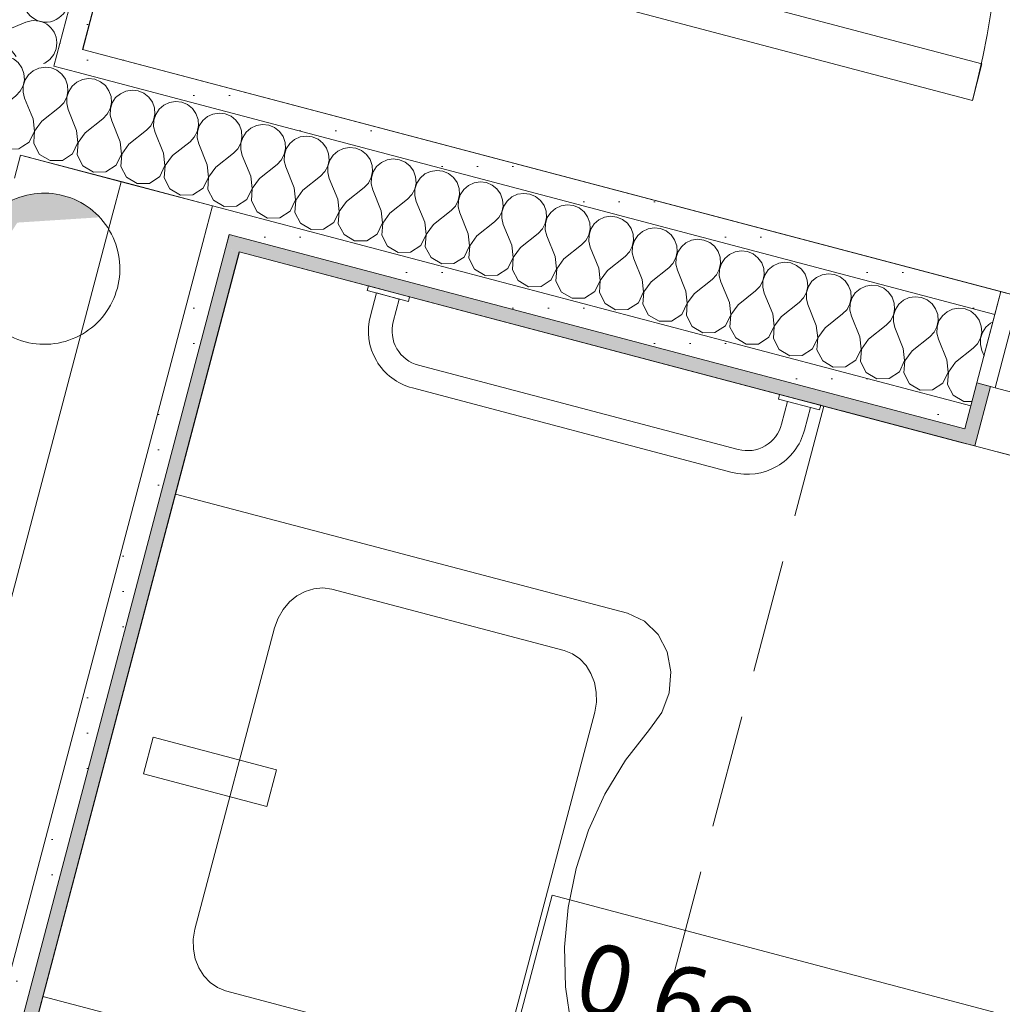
# Model space of a CAD drawing. Header units: millimetres. Extents: x -204291438 to 18864955, y -774833820 to 295284.
# Tile 68 of 87: x 98253 to 99293, y 5113 to 6155. Entities that reach past the tile are written whole.
import ezdxf

# ---------------------------------------------------------------- set-up
doc = ezdxf.new("R2010")
doc.units = ezdxf.units.MM
doc.header["$MEASUREMENT"] = 0
doc.linetypes.add('Krawędzie ukryte', pattern=[170, 120, -50])
for name, color, linetype in [('210-A Strefy', 7, 'Continuous'), ('230-A Ściany wewnętrzne', 7, 'Continuous'), ('320-W Umeblowanie', 7, 'Continuous'), ('460-K Stropy', 7, 'Continuous'), ('Metryczki pomieszczeń Archicada', 7, 'Continuous')]:
    doc.layers.add(name, color=color, linetype=linetype)
doc.styles.add('STYL_AUTOMATYCZNY_1', font='txt')
pattern_1 = [(0, (0, 0), (0, 37.5), [0, -37.5])]

# ---------------------------------------------------------------- blocks, each defined once
blk = doc.blocks.new('Sanitariaty - przedsionek_0.6_87_3', base_point=(101357.6, 6576.2))
at = {"layer": '210-A Strefy', "color": 254, "linetype": 'Continuous', "lineweight": 0, "true_color": 0xdfc8bd, "flags": 128}
blk.add_lwpolyline([(98858.1, 8164), (98319.7, 6123.8), (102032.7, 5144.1), (102571, 7184.2)], close=True, dxfattribs=at)
blk = doc.blocks.new('WC- NPS_0.6e_89_3', base_point=(99031.6, 4950.1))
at = {"layer": '210-A Strefy', "color": 254, "linetype": 'Continuous', "lineweight": 0, "true_color": 0xdfc8bd, "flags": 128}
blk.add_lwpolyline([(98485.5, 5909.4), (97915.3, 3748.4), (100086, 3175.6), (100656.3, 5336.6)], close=True, dxfattribs=at)
at = {"layer": 'Metryczki pomieszczeń Archicada', "color": 7, "linetype": 'Continuous', "lineweight": 0}
for p, q in [((98779.7, 5090), (98816.4, 5228.6)), ((98816.4, 5228.6), (99356.5, 5085.4))]:
    blk.add_line(p, q, dxfattribs=at)
at = {"layer": 'Metryczki pomieszczeń Archicada', "color": 7, "lineweight": 0, "insert": (98855.6, 5181.2), "char_height": 75, "attachment_point": 1, "rotation": 345.1505, "style": 'STYL_AUTOMATYCZNY_1'}
blk.add_mtext('\\A1;{\\pql;\\pt0,250;\\fOpen Sans|b0|i0|c0|p0;\\W1.000000;0.6e\\fOpen Sans|b0|i0|c0|p0;\\W1.000000;\\A1{\\H.66x;\\S^  ;}\\fOpen Sans|b0|i0|c0|p0;\\W1.000000;\\fOpen Sans|b0|i0|c0|p0;\\W1.000000;\\A1{\\H.66x;\\S^  ;}}', dxfattribs=at)
blk = doc.blocks.new('Otwór_155_3')
at = {"layer": '460-K Stropy', "linetype": 'Continuous', "lineweight": 0, "true_color": 0x000000}
blk.add_hatch(color=18, dxfattribs=at).paths.add_polyline_path([(98279.2, 5971.6, 0.340516), (98201.8, 5912.1, 0.064588), (98199.2, 5891.6, 0.076733), (98202.9, 5867.5), (98250.7, 5940.5), (98337.8, 5946.1, 0.142025), (98299.6, 5969, 0.064588)])
at = {"layer": '460-K Stropy', "color": 7, "linetype": 'Continuous', "lineweight": 0, "flags": 128}
blk.add_lwpolyline([(98356.5, 5871.2, 0.414214), (98299.6, 5969, 0.414214), (98201.8, 5912.1, 0.414214), (98258.8, 5814.3, 0.414214)], format="xyb", close=True, dxfattribs=at)
blk = doc.blocks.new('*X2403')
at = {"layer": '230-A Ściany wewnętrzne', "color": 7, "linetype": 'Continuous', "lineweight": 0}
for p, q in [((98194.5, 6128.5), (98191.8, 6128.9)), ((98200.5, 6126), (98194.5, 6128.5)), ((98205.7, 6121.9), (98200.5, 6126)), ((98209.5, 6116.6), (98205.7, 6121.9)), ((98211.7, 6110.4), (98209.5, 6116.6)), ((98212.1, 6103.8), (98211.7, 6110.4)), ((98216.6, 6109.1), (98212.9, 6103.6)), ((98221.5, 6113.4), (98216.6, 6109.1)), ((98227.5, 6116.2), (98221.5, 6113.4)), ((98234, 6117.2), (98227.5, 6116.2)), ((98240.5, 6116.4), (98234, 6117.2)), ((98246.6, 6113.9), (98240.5, 6116.4)), ((98251.7, 6109.8), (98246.6, 6113.9)), ((98255.5, 6104.4), (98251.7, 6109.8)), ((98207.7, 6091.6), (98210.8, 6097.4)), ((98210.8, 6097.4), (98212.1, 6103.8)), ((98211, 6097.4), (98210.8, 6090.8)), ((98212.9, 6103.6), (98211, 6097.4)), ((98257.7, 6098.2), (98255.5, 6104.4)), ((98258.2, 6091.7), (98257.7, 6098.2)), ((98267.6, 6101.2), (98262.6, 6097)), ((98273.5, 6104), (98267.6, 6101.2)), ((98278.5, 6104.8), (98273.5, 6104)), ((98203.2, 6086.9), (98207.7, 6091.6)), ((98210.8, 6090.8), (98212.4, 6084.4)), ((98256.8, 6085.3), (98258.2, 6091.7)), ((98259, 6091.5), (98257, 6085.2)), ((98262.6, 6097), (98259, 6091.5)), ((98184.5, 6072.1), (98203.2, 6086.9)), ((98221.3, 6062.4), (98212.4, 6084.4)), ((98249.2, 6074.7), (98253.7, 6079.4)), ((98253.7, 6079.4), (98256.8, 6085.3)), ((98257, 6085.2), (98256.8, 6078.6)), ((98256.8, 6078.6), (98258.4, 6072.3)), ((98176.7, 6061.6), (98175.9, 6068.7)), ((98184.5, 6072.1), (98176.9, 6061.5)), ((98230.5, 6059.9), (98249.2, 6074.7)), ((98265.4, 6055.1), (98258.4, 6072.3)), ((98171.1, 6049.8), (98176.7, 6061.6)), ((98176.9, 6061.5), (98176, 6048.5)), ((98222.7, 6049.4), (98221.3, 6062.4)), ((98230.5, 6059.9), (98222.9, 6049.4)), ((98170.9, 6049.7), (98171.1, 6049.8)), ((98176, 6048.5), (98182, 6037)), ((98217.1, 6037.7), (98222.7, 6049.4)), ((98222.9, 6049.4), (98222, 6036.4)), ((98182, 6037), (98193.2, 6030.4)), ((98206.2, 6030.6), (98217.1, 6037.7)), ((98222, 6036.4), (98228, 6024.9)), ((98193.2, 6030.4), (98206.2, 6030.6)), ((98228, 6024.9), (98239.2, 6018.2)), ((98239.2, 6018.2), (98252.2, 6018.5)), ((98252.2, 6018.5), (98256.5, 6021.2))]:
    blk.add_line(p, q, dxfattribs=at)
blk = doc.blocks.new('*X2404')
at = {"layer": '230-A Ściany wewnętrzne', "color": 7, "linetype": 'Continuous', "lineweight": 0}
for p, q in [((98280, 6105), (98278.5, 6104.8)), ((98286.6, 6104.2), (98280, 6105)), ((98288.6, 6103.4), (98286.6, 6104.2)), ((98267.4, 6050.2), (98265.4, 6055.1)), ((98268.8, 6037.3), (98267.4, 6050.2)), ((98263.2, 6025.5), (98268.8, 6037.3)), ((98269, 6037.2), (98268.2, 6025.9)), ((98272.4, 6042), (98269, 6037.2)), ((98256.5, 6021.2), (98263.2, 6025.5))]:
    blk.add_line(p, q, dxfattribs=at)
blk = doc.blocks.new('*X2405')
at = {"layer": '230-A Ściany wewnętrzne', "color": 7, "linetype": 'Continuous', "lineweight": 0}
for p, q in [((98292.6, 6101.7), (98288.6, 6103.4)), ((98297.7, 6097.6), (98292.6, 6101.7)), ((98301.6, 6092.3), (98297.7, 6097.6)), ((98303.8, 6086.1), (98301.6, 6092.3)), ((98313.6, 6089.1), (98308.6, 6084.8)), ((98319.6, 6091.9), (98313.6, 6089.1)), ((98326.1, 6092.9), (98319.6, 6091.9)), ((98332.6, 6092.1), (98326.1, 6092.9)), ((98338.7, 6089.6), (98332.6, 6092.1)), ((98343.8, 6085.5), (98338.7, 6089.6)), ((98302.9, 6073.1), (98304.2, 6079.5)), ((98305, 6079.3), (98303, 6073.1)), ((98304.2, 6079.5), (98303.8, 6086.1)), ((98308.6, 6084.8), (98305, 6079.3)), ((98347.6, 6080.1), (98343.8, 6085.5)), ((98349.8, 6073.9), (98347.6, 6080.1)), ((98359.7, 6076.9), (98354.7, 6072.7)), ((98365.6, 6079.7), (98359.7, 6076.9)), ((98372.1, 6080.7), (98365.6, 6079.7)), ((98378.6, 6079.9), (98372.1, 6080.7)), ((98384.7, 6077.4), (98378.6, 6079.9)), ((98389.8, 6073.3), (98384.7, 6077.4)), ((98295.3, 6062.6), (98299.8, 6067.3)), ((98299.8, 6067.3), (98302.9, 6073.1)), ((98303, 6073.1), (98302.9, 6066.5)), ((98302.9, 6066.5), (98304.5, 6060.1)), ((98348.9, 6061), (98350.3, 6067.4)), ((98351.1, 6067.2), (98349.1, 6060.9)), ((98350.3, 6067.4), (98349.8, 6073.9)), ((98354.7, 6072.7), (98351.1, 6067.2)), ((98393.7, 6068), (98389.8, 6073.3)), ((98395.9, 6061.8), (98393.7, 6068)), ((98411.7, 6067.6), (98405.7, 6064.8)), ((98418.2, 6068.6), (98411.7, 6067.6)), ((98424.7, 6067.8), (98418.2, 6068.6)), ((98430.7, 6065.3), (98424.7, 6067.8)), ((98276.6, 6047.8), (98295.3, 6062.6)), ((98313.4, 6038.1), (98304.5, 6060.1)), ((98345.8, 6055.1), (98348.9, 6061)), ((98349.1, 6060.9), (98348.9, 6054.3)), ((98396.3, 6055.2), (98395.9, 6061.8)), ((98400.7, 6060.5), (98397.1, 6055)), ((98405.7, 6064.8), (98400.7, 6060.5)), ((98435.9, 6061.2), (98430.7, 6065.3)), ((98439.7, 6055.8), (98435.9, 6061.2)), ((98441.9, 6049.6), (98439.7, 6055.8)), ((98464.2, 6056.4), (98457.7, 6055.4)), ((98470.7, 6055.6), (98464.2, 6056.4)), ((98476.8, 6053.1), (98470.7, 6055.6)), ((98276.6, 6047.8), (98272.4, 6042)), ((98322.6, 6035.6), (98341.3, 6050.4)), ((98341.3, 6050.4), (98345.8, 6055.1)), ((98348.9, 6054.3), (98350.5, 6048)), ((98359.5, 6025.9), (98350.5, 6048)), ((98391.9, 6043), (98394.9, 6048.8)), ((98394.9, 6048.8), (98396.3, 6055.2)), ((98395.1, 6048.8), (98394.9, 6042.2)), ((98397.1, 6055), (98395.1, 6048.8)), ((98442.4, 6043.1), (98441.9, 6049.6)), ((98446.8, 6048.4), (98443.2, 6042.9)), ((98451.8, 6052.6), (98446.8, 6048.4)), ((98457.7, 6055.4), (98451.8, 6052.6)), ((98481.9, 6049), (98476.8, 6053.1)), ((98485.7, 6043.7), (98481.9, 6049)), ((98314.8, 6025.1), (98313.4, 6038.1)), ((98322.6, 6035.6), (98315, 6025.1)), ((98368.7, 6023.5), (98387.3, 6038.3)), ((98387.3, 6038.3), (98391.9, 6043)), ((98394.9, 6042.2), (98396.5, 6035.8)), ((98405.5, 6013.8), (98396.5, 6035.8)), ((98437.9, 6030.9), (98441, 6036.7)), ((98441, 6036.7), (98442.4, 6043.1)), ((98441.2, 6036.6), (98441, 6030)), ((98443.2, 6042.9), (98441.2, 6036.6)), ((98488, 6037.5), (98485.7, 6043.7)), ((98488.4, 6030.9), (98488, 6037.5)), ((98492.8, 6036.2), (98489.2, 6030.7)), ((98497.8, 6040.5), (98492.8, 6036.2)), ((98503.8, 6043.3), (98497.8, 6040.5)), ((98510.2, 6044.3), (98503.8, 6043.3)), ((98516.8, 6043.5), (98510.2, 6044.3)), ((98522.8, 6041), (98516.8, 6043.5)), ((98528, 6036.9), (98522.8, 6041)), ((98531.8, 6031.5), (98528, 6036.9)), ((98268.2, 6025.9), (98268, 6024.2)), ((98309.2, 6013.4), (98314.8, 6025.1)), ((98315, 6025.1), (98314.1, 6012.1)), ((98360.9, 6013), (98359.5, 6025.9)), ((98414.7, 6011.3), (98433.4, 6026.1)), ((98433.4, 6026.1), (98437.9, 6030.9)), ((98441, 6030), (98442.6, 6023.7)), ((98484, 6018.7), (98487, 6024.5)), ((98487, 6024.5), (98488.4, 6030.9)), ((98487.2, 6024.5), (98487, 6017.9)), ((98489.2, 6030.7), (98487.2, 6024.5)), ((98534, 6025.3), (98531.8, 6031.5)), ((98534.4, 6018.8), (98534, 6025.3)), ((98543.8, 6028.3), (98538.9, 6024.1)), ((98549.8, 6031.1), (98543.8, 6028.3)), ((98556.3, 6032.1), (98549.8, 6031.1)), ((98562.8, 6031.3), (98556.3, 6032.1)), ((98568.9, 6028.8), (98562.8, 6031.3)), ((98574, 6024.7), (98568.9, 6028.8)), ((98577.8, 6019.4), (98574, 6024.7)), ((98268, 6024.2), (98274.1, 6012.7)), ((98368.7, 6023.5), (98361.1, 6012.9)), ((98451.5, 6001.6), (98442.6, 6023.7)), ((98460.8, 5999.2), (98479.4, 6014)), ((98479.4, 6014), (98484, 6018.7)), ((98487, 6017.9), (98488.6, 6011.5)), ((98533.1, 6012.4), (98534.4, 6018.8)), ((98535.2, 6018.6), (98533.3, 6012.3)), ((98538.9, 6024.1), (98535.2, 6018.6)), ((98580, 6013.2), (98577.8, 6019.4)), ((98589.9, 6016.2), (98584.9, 6011.9)), ((98595.8, 6019), (98589.9, 6016.2)), ((98602.3, 6020), (98595.8, 6019)), ((98608.9, 6019.2), (98602.3, 6020)), ((98614.9, 6016.7), (98608.9, 6019.2)), ((98620.1, 6012.6), (98614.9, 6016.7)), ((98274.1, 6012.7), (98285.3, 6006.1)), ((98285.3, 6006.1), (98298.3, 6006.3)), ((98298.3, 6006.3), (98309.2, 6013.4)), ((98314.1, 6012.1), (98320.1, 6000.6)), ((98355.3, 6001.2), (98360.9, 6013)), ((98361.1, 6012.9), (98360.1, 5999.9)), ((98406.9, 6000.8), (98405.5, 6013.8)), ((98414.7, 6011.3), (98407.1, 6000.8)), ((98497.6, 5989.5), (98488.6, 6011.5)), ((98525.5, 6001.8), (98530, 6006.6)), ((98530, 6006.6), (98533.1, 6012.4)), ((98533.3, 6012.3), (98533.1, 6005.7)), ((98533.1, 6005.7), (98534.7, 5999.4)), ((98579.1, 6000.2), (98580.5, 6006.6)), ((98581.3, 6006.4), (98579.3, 6000.2)), ((98580.5, 6006.6), (98580, 6013.2)), ((98584.9, 6011.9), (98581.3, 6006.4)), ((98623.9, 6007.2), (98620.1, 6012.6)), ((98626.1, 6001), (98623.9, 6007.2)), ((98635.9, 6004), (98630.9, 5999.8)), ((98641.9, 6006.8), (98635.9, 6004)), ((98648.4, 6007.8), (98641.9, 6006.8)), ((98654.9, 6007), (98648.4, 6007.8)), ((98661, 6004.5), (98654.9, 6007)), ((98666.1, 6000.4), (98661, 6004.5)), ((98320.1, 6000.6), (98331.3, 5993.9)), ((98331.3, 5993.9), (98344.3, 5994.2)), ((98344.3, 5994.2), (98355.3, 6001.2)), ((98360.1, 5999.9), (98366.2, 5988.4)), ((98401.3, 5989.1), (98406.9, 6000.8)), ((98407.1, 6000.8), (98406.2, 5987.8)), ((98453, 5988.7), (98451.5, 6001.6)), ((98460.8, 5999.2), (98453.1, 5988.6)), ((98506.8, 5987), (98525.5, 6001.8)), ((98543.6, 5977.3), (98534.7, 5999.4)), ((98571.5, 5989.7), (98576, 5994.4)), ((98576, 5994.4), (98579.1, 6000.2)), ((98579.3, 6000.2), (98579.1, 5993.6)), ((98579.1, 5993.6), (98580.7, 5987.2)), ((98625.2, 5988.1), (98626.5, 5994.5)), ((98627.3, 5994.3), (98625.3, 5988)), ((98626.5, 5994.5), (98626.1, 6001)), ((98630.9, 5999.8), (98627.3, 5994.3)), ((98669.9, 5995.1), (98666.1, 6000.4)), ((98672.1, 5988.9), (98669.9, 5995.1)), ((98687.9, 5994.7), (98682, 5991.9)), ((98694.4, 5995.7), (98687.9, 5994.7)), ((98700.9, 5994.9), (98694.4, 5995.7)), ((98707, 5992.4), (98700.9, 5994.9)), ((98366.2, 5988.4), (98377.4, 5981.8)), ((98390.4, 5982), (98401.3, 5989.1)), ((98406.2, 5987.8), (98412.2, 5976.3)), ((98447.4, 5976.9), (98453, 5988.7)), ((98453.1, 5988.6), (98452.2, 5975.6)), ((98499, 5976.5), (98497.6, 5989.5)), ((98506.8, 5987), (98499.2, 5976.5)), ((98552.8, 5974.9), (98571.5, 5989.7)), ((98589.7, 5965.2), (98580.7, 5987.2)), ((98622.1, 5982.3), (98625.2, 5988.1)), ((98625.3, 5988), (98625.2, 5981.4)), ((98672.6, 5982.3), (98672.1, 5988.9)), ((98677, 5987.6), (98673.4, 5982.1)), ((98682, 5991.9), (98677, 5987.6)), ((98712.1, 5988.3), (98707, 5992.4)), ((98716, 5982.9), (98712.1, 5988.3)), ((98718.2, 5976.7), (98716, 5982.9)), ((98740.5, 5983.5), (98734, 5982.5)), ((98747, 5982.8), (98740.5, 5983.5)), ((98753, 5980.2), (98747, 5982.8)), ((98377.4, 5981.8), (98390.4, 5982)), ((98412.2, 5976.3), (98423.4, 5969.6)), ((98436.4, 5969.9), (98447.4, 5976.9)), ((98452.2, 5975.6), (98458.3, 5964.1)), ((98493.4, 5964.8), (98499, 5976.5)), ((98499.2, 5976.5), (98498.3, 5963.5)), ((98545, 5964.4), (98543.6, 5977.3)), ((98552.8, 5974.9), (98545.2, 5964.3)), ((98598.9, 5962.7), (98617.6, 5977.5)), ((98617.6, 5977.5), (98622.1, 5982.3)), ((98625.2, 5981.4), (98626.8, 5975.1)), ((98635.7, 5953), (98626.8, 5975.1)), ((98668.1, 5970.1), (98671.2, 5975.9)), ((98671.2, 5975.9), (98672.6, 5982.3)), ((98671.4, 5975.9), (98671.2, 5969.3)), ((98673.4, 5982.1), (98671.4, 5975.9)), ((98718.6, 5970.2), (98718.2, 5976.7)), ((98723, 5975.5), (98719.4, 5970)), ((98728, 5979.7), (98723, 5975.5)), ((98734, 5982.5), (98728, 5979.7)), ((98758.2, 5976.1), (98753, 5980.2)), ((98762, 5970.8), (98758.2, 5976.1)), ((98423.4, 5969.6), (98436.4, 5969.9)), ((98458.3, 5964.1), (98469.4, 5957.5)), ((98482.5, 5957.7), (98493.4, 5964.8)), ((98498.3, 5963.5), (98504.3, 5952)), ((98539.4, 5952.6), (98545, 5964.4)), ((98545.2, 5964.3), (98544.3, 5951.3)), ((98591.1, 5952.2), (98589.7, 5965.2)), ((98598.9, 5962.7), (98591.3, 5952.2)), ((98644.9, 5950.6), (98663.6, 5965.4)), ((98663.6, 5965.4), (98668.1, 5970.1)), ((98671.2, 5969.3), (98672.8, 5962.9)), ((98681.8, 5940.9), (98672.8, 5962.9)), ((98714.2, 5958), (98717.2, 5963.8)), ((98717.2, 5963.8), (98718.6, 5970.2)), ((98717.4, 5963.7), (98717.2, 5957.1)), ((98719.4, 5970), (98717.4, 5963.7)), ((98764.2, 5964.6), (98762, 5970.8)), ((98764.7, 5958), (98764.2, 5964.6)), ((98769.1, 5963.3), (98765.5, 5957.8)), ((98774.1, 5967.6), (98769.1, 5963.3)), ((98780, 5970.4), (98774.1, 5967.6)), ((98786.5, 5971.4), (98780, 5970.4)), ((98793, 5970.6), (98786.5, 5971.4)), ((98799.1, 5968.1), (98793, 5970.6)), ((98804.2, 5964), (98799.1, 5968.1)), ((98808, 5958.6), (98804.2, 5964)), ((98469.4, 5957.5), (98482.5, 5957.7)), ((98504.3, 5952), (98515.5, 5945.3)), ((98528.5, 5945.6), (98539.4, 5952.6)), ((98585.5, 5940.5), (98591.1, 5952.2)), ((98591.3, 5952.2), (98590.3, 5939.2)), ((98637.1, 5940.1), (98635.7, 5953)), ((98691, 5938.4), (98709.6, 5953.2)), ((98709.6, 5953.2), (98714.2, 5958)), ((98717.2, 5957.1), (98718.8, 5950.8)), ((98760.2, 5945.8), (98763.3, 5951.6)), ((98763.3, 5951.6), (98764.7, 5958)), ((98763.5, 5951.6), (98763.3, 5945)), ((98765.5, 5957.8), (98763.5, 5951.6)), ((98810.3, 5952.4), (98808, 5958.6)), ((98810.7, 5945.9), (98810.3, 5952.4)), ((98820.1, 5955.4), (98815.1, 5951.2)), ((98826.1, 5958.2), (98820.1, 5955.4)), ((98832.5, 5959.2), (98826.1, 5958.2)), ((98839.1, 5958.5), (98832.5, 5959.2)), ((98845.1, 5955.9), (98839.1, 5958.5)), ((98850.3, 5951.8), (98845.1, 5955.9)), ((98854.1, 5946.5), (98850.3, 5951.8)), ((98515.5, 5945.3), (98528.5, 5945.6)), ((98544.3, 5951.3), (98550.3, 5939.8)), ((98644.9, 5950.6), (98637.3, 5940)), ((98727.8, 5928.7), (98718.8, 5950.8)), ((98737, 5926.3), (98755.7, 5941.1)), ((98755.7, 5941.1), (98760.2, 5945.8)), ((98763.3, 5945), (98764.9, 5938.6)), ((98809.3, 5939.5), (98810.7, 5945.9)), ((98811.5, 5945.7), (98809.5, 5939.4)), ((98815.1, 5951.2), (98811.5, 5945.7)), ((98856.3, 5940.3), (98854.1, 5946.5)), ((98866.1, 5943.3), (98861.2, 5939)), ((98872.1, 5946.1), (98866.1, 5943.3)), ((98878.6, 5947.1), (98872.1, 5946.1)), ((98885.1, 5946.3), (98878.6, 5947.1)), ((98891.2, 5943.8), (98885.1, 5946.3)), ((98896.3, 5939.7), (98891.2, 5943.8)), ((98550.3, 5939.8), (98561.5, 5933.2)), ((98561.5, 5933.2), (98574.5, 5933.4)), ((98574.5, 5933.4), (98585.5, 5940.5)), ((98590.3, 5939.2), (98596.4, 5927.7)), ((98631.5, 5928.3), (98637.1, 5940.1)), ((98637.3, 5940), (98636.4, 5927)), ((98683.2, 5927.9), (98681.8, 5940.9)), ((98691, 5938.4), (98683.4, 5927.9)), ((98773.8, 5916.6), (98764.9, 5938.6)), ((98801.7, 5928.9), (98806.3, 5933.7)), ((98806.3, 5933.7), (98809.3, 5939.5)), ((98809.5, 5939.4), (98809.3, 5932.8)), ((98809.3, 5932.8), (98810.9, 5926.5)), ((98855.4, 5927.3), (98856.7, 5933.7)), ((98857.5, 5933.5), (98855.6, 5927.3)), ((98856.7, 5933.7), (98856.3, 5940.3)), ((98861.2, 5939), (98857.5, 5933.5)), ((98900.1, 5934.3), (98896.3, 5939.7)), ((98902.3, 5928.1), (98900.1, 5934.3)), ((98912.2, 5931.1), (98907.2, 5926.9)), ((98918.1, 5933.9), (98912.2, 5931.1)), ((98924.6, 5934.9), (98918.1, 5933.9)), ((98931.2, 5934.2), (98924.6, 5934.9)), ((98937.2, 5931.6), (98931.2, 5934.2)), ((98942.4, 5927.5), (98937.2, 5931.6)), ((98596.4, 5927.7), (98607.6, 5921)), ((98607.6, 5921), (98620.6, 5921.3)), ((98620.6, 5921.3), (98631.5, 5928.3)), ((98636.4, 5927), (98642.4, 5915.5)), ((98677.6, 5916.2), (98683.2, 5927.9)), ((98683.4, 5927.9), (98682.4, 5914.9)), ((98729.2, 5915.8), (98727.8, 5928.7)), ((98737, 5926.3), (98729.4, 5915.7)), ((98783.1, 5914.1), (98801.7, 5928.9)), ((98819.9, 5904.4), (98810.9, 5926.5)), ((98847.8, 5916.8), (98852.3, 5921.5)), ((98852.3, 5921.5), (98855.4, 5927.3)), ((98855.6, 5927.3), (98855.4, 5920.7)), ((98855.4, 5920.7), (98857, 5914.3)), ((98901.4, 5915.2), (98902.8, 5921.6)), ((98903.6, 5921.4), (98901.6, 5915.1)), ((98902.8, 5921.6), (98902.3, 5928.1)), ((98907.2, 5926.9), (98903.6, 5921.4)), ((98946.2, 5922.2), (98942.4, 5927.5)), ((98948.4, 5916), (98946.2, 5922.2)), ((98964.2, 5921.8), (98958.2, 5919)), ((98970.7, 5922.8), (98964.2, 5921.8)), ((98977.2, 5922), (98970.7, 5922.8)), ((98983.3, 5919.5), (98977.2, 5922)), ((98642.4, 5915.5), (98653.6, 5908.9)), ((98666.6, 5909.1), (98677.6, 5916.2)), ((98682.4, 5914.9), (98688.5, 5903.4)), ((98723.6, 5904), (98729.2, 5915.8)), ((98729.4, 5915.7), (98728.5, 5902.7)), ((98775.3, 5903.6), (98773.8, 5916.6)), ((98783.1, 5914.1), (98775.4, 5903.6)), ((98829.1, 5902), (98847.8, 5916.8)), ((98865.9, 5892.3), (98857, 5914.3)), ((98898.4, 5909.4), (98901.4, 5915.2)), ((98901.6, 5915.1), (98901.4, 5908.5)), ((98948.8, 5909.4), (98948.4, 5916)), ((98953.3, 5914.7), (98949.6, 5909.2)), ((98958.2, 5919), (98953.3, 5914.7)), ((98988.4, 5915.4), (98983.3, 5919.5)), ((98992.2, 5910), (98988.4, 5915.4)), ((98994.4, 5903.8), (98992.2, 5910)), ((99016.7, 5910.6), (99010.2, 5909.6)), ((99023.2, 5909.9), (99016.7, 5910.6)), ((99029.3, 5907.3), (99023.2, 5909.9)), ((98653.6, 5908.9), (98666.6, 5909.1)), ((98688.5, 5903.4), (98699.7, 5896.7)), ((98712.7, 5897), (98723.6, 5904)), ((98728.5, 5902.7), (98734.5, 5891.2)), ((98769.7, 5891.9), (98775.3, 5903.6)), ((98775.4, 5903.6), (98774.5, 5890.6)), ((98821.3, 5891.5), (98819.9, 5904.4)), ((98829.1, 5902), (98821.5, 5891.4)), ((98875.1, 5889.8), (98893.8, 5904.6)), ((98893.8, 5904.6), (98898.4, 5909.4)), ((98901.4, 5908.5), (98903, 5902.2)), ((98912, 5880.1), (98903, 5902.2)), ((98944.4, 5897.2), (98947.5, 5903)), ((98947.5, 5903), (98948.8, 5909.4)), ((98947.7, 5903), (98947.5, 5896.4)), ((98949.6, 5909.2), (98947.7, 5903)), ((98994.9, 5897.3), (98994.4, 5903.8)), ((98999.3, 5902.6), (98995.7, 5897.1)), ((99004.3, 5906.8), (98999.3, 5902.6)), ((99010.2, 5909.6), (99004.3, 5906.8)), ((99034.4, 5903.2), (99029.3, 5907.3)), ((99038.3, 5897.9), (99034.4, 5903.2)), ((98699.7, 5896.7), (98712.7, 5897)), ((98734.5, 5891.2), (98745.7, 5884.6)), ((98758.7, 5884.8), (98769.7, 5891.9)), ((98774.5, 5890.6), (98780.6, 5879.1)), ((98815.7, 5879.7), (98821.3, 5891.5)), ((98821.5, 5891.4), (98820.6, 5878.4)), ((98867.3, 5879.3), (98865.9, 5892.3)), ((98875.1, 5889.8), (98867.5, 5879.3)), ((98921.2, 5877.7), (98939.9, 5892.5)), ((98939.9, 5892.5), (98944.4, 5897.2)), ((98947.5, 5896.4), (98949.1, 5890)), ((98958, 5868), (98949.1, 5890)), ((98990.4, 5885.1), (98993.5, 5890.9)), ((98993.5, 5890.9), (98994.9, 5897.3)), ((98993.7, 5890.8), (98993.5, 5884.2)), ((98995.7, 5897.1), (98993.7, 5890.8)), ((99040.5, 5891.7), (99038.3, 5897.9)), ((99040.9, 5885.1), (99040.5, 5891.7)), ((99045.3, 5890.4), (99041.7, 5884.9)), ((99050.3, 5894.7), (99045.3, 5890.4)), ((99056.3, 5897.5), (99050.3, 5894.7)), ((99062.8, 5898.5), (99056.3, 5897.5)), ((99069.3, 5897.7), (99062.8, 5898.5)), ((99075.3, 5895.2), (99069.3, 5897.7)), ((99080.5, 5891.1), (99075.3, 5895.2)), ((99084.3, 5885.7), (99080.5, 5891.1)), ((98745.7, 5884.6), (98758.7, 5884.8)), ((98780.6, 5879.1), (98791.7, 5872.4)), ((98804.8, 5872.7), (98815.7, 5879.7)), ((98820.6, 5878.4), (98826.6, 5866.9)), ((98861.7, 5867.6), (98867.3, 5879.3)), ((98867.5, 5879.3), (98866.6, 5866.3)), ((98913.4, 5867.2), (98912, 5880.1)), ((98967.2, 5865.5), (98985.9, 5880.3)), ((98985.9, 5880.3), (98990.4, 5885.1)), ((98993.5, 5884.2), (98995.1, 5877.9)), ((99036.5, 5872.9), (99039.6, 5878.7)), ((99039.7, 5878.7), (99039.5, 5872.1)), ((99039.6, 5878.7), (99040.9, 5885.1)), ((99041.7, 5884.9), (99039.7, 5878.7)), ((99086.5, 5879.5), (99084.3, 5885.7)), ((99087, 5873), (99086.5, 5879.5)), ((99096.4, 5882.5), (99091.4, 5878.3)), ((99102.3, 5885.3), (99096.4, 5882.5)), ((99108.8, 5886.3), (99102.3, 5885.3)), ((99115.3, 5885.6), (99108.8, 5886.3)), ((99121.4, 5883), (99115.3, 5885.6)), ((99126.5, 5878.9), (99121.4, 5883)), ((99130.3, 5873.6), (99126.5, 5878.9)), ((98791.7, 5872.4), (98804.8, 5872.7)), ((98921.2, 5877.7), (98913.6, 5867.1)), ((99004.1, 5855.8), (98995.1, 5877.9)), ((99013.3, 5853.4), (99031.9, 5868.2)), ((99031.9, 5868.2), (99036.5, 5872.9)), ((99039.5, 5872.1), (99041.1, 5865.7)), ((99085.6, 5866.6), (99087, 5873)), ((99087.8, 5872.8), (99085.8, 5866.5)), ((99091.4, 5878.3), (99087.8, 5872.8)), ((99132.6, 5867.4), (99130.3, 5873.6)), ((99142.4, 5870.4), (99137.4, 5866.1)), ((99148.4, 5873.2), (99142.4, 5870.4)), ((99154.8, 5874.2), (99148.4, 5873.2)), ((99161.4, 5873.4), (99154.8, 5874.2)), ((99167.4, 5870.9), (99161.4, 5873.4)), ((99172.6, 5866.8), (99167.4, 5870.9)), ((98826.6, 5866.9), (98837.8, 5860.3)), ((98837.8, 5860.3), (98850.8, 5860.5)), ((98850.8, 5860.5), (98861.7, 5867.6)), ((98866.6, 5866.3), (98872.6, 5854.8)), ((98907.8, 5855.4), (98913.4, 5867.2)), ((98913.6, 5867.1), (98912.6, 5854.2)), ((98959.4, 5855), (98958, 5868)), ((98967.2, 5865.5), (98959.6, 5855)), ((99050.1, 5843.7), (99041.1, 5865.7)), ((99078, 5856), (99082.5, 5860.8)), ((99082.5, 5860.8), (99085.6, 5866.6)), ((99085.8, 5866.5), (99085.6, 5859.9)), ((99085.6, 5859.9), (99087.2, 5853.6)), ((99131.6, 5854.4), (99133, 5860.8)), ((99133.8, 5860.6), (99131.8, 5854.4)), ((99133, 5860.8), (99132.6, 5867.4)), ((99137.4, 5866.1), (99133.8, 5860.6)), ((99176.4, 5861.4), (99172.6, 5866.8)), ((99178.6, 5855.2), (99176.4, 5861.4)), ((99188.4, 5858.2), (99183.5, 5854)), ((99194.4, 5861), (99188.4, 5858.2)), ((99200.9, 5862), (99194.4, 5861)), ((99207.4, 5861.3), (99200.9, 5862)), ((99213.5, 5858.7), (99207.4, 5861.3)), ((99218.6, 5854.6), (99213.5, 5858.7)), ((98872.6, 5854.8), (98883.8, 5848.1)), ((98883.8, 5848.1), (98896.8, 5848.4)), ((98896.8, 5848.4), (98907.8, 5855.4)), ((98912.6, 5854.2), (98918.7, 5842.6)), ((98953.8, 5843.3), (98959.4, 5855)), ((98959.6, 5855), (98958.7, 5842)), ((99005.5, 5842.9), (99004.1, 5855.8)), ((99013.3, 5853.4), (99005.7, 5842.8)), ((99059.3, 5841.2), (99078, 5856)), ((99096.1, 5831.5), (99087.2, 5853.6)), ((99124, 5843.9), (99128.6, 5848.6)), ((99128.6, 5848.6), (99131.6, 5854.4)), ((99131.8, 5854.4), (99131.6, 5847.8)), ((99131.6, 5847.8), (99133.2, 5841.4)), ((99177.7, 5842.3), (99179, 5848.7)), ((99179.8, 5848.5), (99177.9, 5842.2)), ((99179, 5848.7), (99178.6, 5855.2)), ((99183.5, 5854), (99179.8, 5848.5)), ((99222.4, 5849.3), (99218.6, 5854.6)), ((99224.6, 5843.1), (99222.4, 5849.3)), ((99240.4, 5848.9), (99234.5, 5846.1)), ((99246.9, 5849.9), (99240.4, 5848.9)), ((99253.5, 5849.1), (99246.9, 5849.9)), ((99259.5, 5846.6), (99253.5, 5849.1)), ((98918.7, 5842.6), (98929.9, 5836)), ((98942.9, 5836.2), (98953.8, 5843.3)), ((98958.7, 5842), (98964.7, 5830.5)), ((98999.9, 5831.1), (99005.5, 5842.9)), ((99005.7, 5842.8), (99004.7, 5829.9)), ((99051.5, 5830.7), (99050.1, 5843.7)), ((99059.3, 5841.2), (99051.7, 5830.7)), ((99105.4, 5829.1), (99124, 5843.9)), ((99142.2, 5819.4), (99133.2, 5841.4)), ((99174.6, 5836.5), (99177.7, 5842.3)), ((99177.9, 5842.2), (99177.7, 5835.6)), ((99225.1, 5836.5), (99224.6, 5843.1)), ((99229.5, 5841.8), (99225.9, 5836.3)), ((99234.5, 5846.1), (99229.5, 5841.8)), ((99264.7, 5842.5), (99259.5, 5846.6)), ((99268.5, 5837.1), (99264.7, 5842.5)), ((99270.7, 5830.9), (99268.5, 5837.1)), ((98929.9, 5836), (98942.9, 5836.2)), ((98964.7, 5830.5), (98975.9, 5823.8)), ((98988.9, 5824.1), (98999.9, 5831.1)), ((99004.7, 5829.9), (99010.8, 5818.3)), ((99045.9, 5819), (99051.5, 5830.7)), ((99051.7, 5830.7), (99050.8, 5817.7)), ((99097.6, 5818.6), (99096.1, 5831.5)), ((99105.4, 5829.1), (99097.7, 5818.5)), ((99151.4, 5816.9), (99170.1, 5831.7)), ((99170.1, 5831.7), (99174.6, 5836.5)), ((99177.7, 5835.6), (99179.3, 5829.3)), ((99188.2, 5807.2), (99179.3, 5829.3)), ((99220.7, 5824.3), (99223.7, 5830.1)), ((99223.7, 5830.1), (99225.1, 5836.5)), ((99223.9, 5830.1), (99223.7, 5823.5)), ((99225.9, 5836.3), (99223.9, 5830.1)), ((99271.1, 5824.4), (99270.7, 5830.9)), ((99275.6, 5829.7), (99271.9, 5824.2)), ((99280.5, 5833.9), (99275.6, 5829.7)), ((99283, 5835.1), (99280.5, 5833.9)), ((98975.9, 5823.8), (98988.9, 5824.1)), ((99010.8, 5818.3), (99022, 5811.7)), ((99035, 5811.9), (99045.9, 5819)), ((99050.8, 5817.7), (99056.8, 5806.2)), ((99092, 5806.8), (99097.6, 5818.6)), ((99097.7, 5818.5), (99096.8, 5805.6)), ((99143.6, 5806.4), (99142.2, 5819.4)), ((99151.4, 5816.9), (99143.8, 5806.4)), ((99197.4, 5804.8), (99216.1, 5819.6)), ((99216.1, 5819.6), (99220.7, 5824.3)), ((99223.7, 5823.5), (99225.3, 5817.1)), ((99234.3, 5795.1), (99225.3, 5817.1)), ((99266.7, 5812.2), (99269.8, 5818)), ((99269.8, 5818), (99271.1, 5824.4)), ((99270, 5817.9), (99269.8, 5811.4)), ((99271.9, 5824.2), (99270, 5817.9)), ((99022, 5811.7), (99035, 5811.9)), ((99056.8, 5806.2), (99068, 5799.5)), ((99081, 5799.8), (99092, 5806.8)), ((99096.8, 5805.6), (99102.9, 5794)), ((99138, 5794.7), (99143.6, 5806.4)), ((99143.8, 5806.4), (99142.9, 5793.4)), ((99189.6, 5794.3), (99188.2, 5807.2)), ((99243.5, 5792.6), (99262.2, 5807.4)), ((99262.2, 5807.4), (99266.7, 5812.2)), ((99269.8, 5811.4), (99271.4, 5805)), ((99068, 5799.5), (99081, 5799.8)), ((99197.4, 5804.8), (99189.8, 5794.2)), ((99235.7, 5782.1), (99234.3, 5795.1)), ((99273.6, 5799.5), (99271.4, 5805)), ((99102.9, 5794), (99114.1, 5787.4)), ((99114.1, 5787.4), (99127.1, 5787.6)), ((99127.1, 5787.6), (99138, 5794.7)), ((99142.9, 5793.4), (99148.9, 5781.9)), ((99184, 5782.5), (99189.6, 5794.3)), ((99189.8, 5794.2), (99188.9, 5781.3)), ((99243.5, 5792.6), (99235.9, 5782.1)), ((99148.9, 5781.9), (99160.1, 5775.2)), ((99160.1, 5775.2), (99173.1, 5775.5)), ((99173.1, 5775.5), (99184, 5782.5)), ((99188.9, 5781.3), (99194.9, 5769.7)), ((99230.1, 5770.4), (99235.7, 5782.1)), ((99235.9, 5782.1), (99234.9, 5769.1)), ((99194.9, 5769.7), (99206.1, 5763.1)), ((99219.1, 5763.3), (99230.1, 5770.4)), ((99234.9, 5769.1), (99241, 5757.6)), ((99206.1, 5763.1), (99219.1, 5763.3)), ((99241, 5757.6), (99252.2, 5750.9)), ((99252.2, 5750.9), (99260.8, 5751.1))]:
    blk.add_line(p, q, dxfattribs=at)
blk = doc.blocks.new('Drzwi metalowe 27[108]_3')
at = {"layer": '230-A Ściany wewnętrzne', "color": 7, "linetype": 'Continuous', "lineweight": 0}
for p, q in [((99291.5, 5867.4), (99266, 5770.7)), ((99291.5, 5867.4), (99285.1, 5843.2)), ((99291.5, 5867.4), (99285.1, 5843.2)), ((99310.8, 5862.3), (99285.3, 5765.6)), ((99310.8, 5862.3), (99291.5, 5867.4)), ((99285.1, 5843.2), (99266, 5770.7)), ((99285.1, 5843.2), (99266, 5770.7)), ((99280.5, 5766.9), (99263.9, 5704)), ((99285.3, 5765.6), (99266, 5770.7)), ((99285.3, 5765.6), (99319.2, 5756.7)), ((99249.4, 5707.8), (99263.9, 5704))]:
    blk.add_line(p, q, dxfattribs=at)
blk = doc.blocks.new('Ściana_430_3', base_point=(102173.1, 5029.4))
at = {"layer": '230-A Ściany wewnętrzne', "linetype": 'Continuous', "lineweight": 0, "true_color": 0x000000}
h = blk.add_hatch(dxfattribs=at)
h.set_pattern_fill('Gips_0003', color=18, style=0, pattern_type=2)
h.set_pattern_definition(pattern_1)
h.paths.add_polyline_path([(98319.8, 6123.8), (98295.7, 6130.2), (98289.3, 6106), (98313.5, 6099.6)])
h = blk.add_hatch(dxfattribs=at)
h.set_pattern_fill('Gips_0003', color=18, style=0, pattern_type=2)
h.set_pattern_definition(pattern_1)
h.paths.add_polyline_path([(98319.8, 6123.8), (98313.5, 6099.6), (99285.1, 5843.2), (99291.5, 5867.4)])
h = blk.add_hatch(dxfattribs=at)
h.set_pattern_fill('Gips_0003', color=18, style=0, pattern_type=2)
h.set_pattern_definition(pattern_1)
h.paths.add_polyline_path([(98481.2, 5951.9), (98457.1, 5958.3), (98450.7, 5934.1), (98474.9, 5927.7)])
h = blk.add_hatch(dxfattribs=at)
h.set_pattern_fill('Gips_0003', color=18, style=0, pattern_type=2)
h.set_pattern_definition(pattern_1)
h.paths.add_polyline_path([(98481.2, 5951.9), (98474.9, 5927.7), (99253.2, 5722.3), (99259.6, 5746.5)])
for points in [[(98489.4, 5923.9), (98474.9, 5927.7), (98471, 5913.2), (98485.5, 5909.4)], [(98489.4, 5923.9), (98485.5, 5909.4), (99249.4, 5707.8), (99253.2, 5722.3)], [(99249.4, 5707.8), (99263.9, 5704), (99280.5, 5766.9), (99266, 5770.7), (99253.2, 5722.3)]]:
    blk.add_hatch(color=18, dxfattribs=at).paths.add_polyline_path(points)
at = {"layer": '230-A Ściany wewnętrzne', "color": 7, "linetype": 'Continuous', "lineweight": 0}
for p, q in [((98289.3, 6106), (98295.7, 6130.2)), ((99291.5, 5867.4), (98319.8, 6123.8)), ((98289.3, 6106), (98313.5, 6099.6)), ((98313.5, 6099.6), (99285.1, 5843.2)), ((98360.4, 5983.8), (98254, 6011.9)), ((98254, 6011.9), (98263.8, 6009.3)), ((98457.1, 5958.3), (98360.4, 5983.8)), ((98450.7, 5934.1), (98457.1, 5958.3)), ((98457.1, 5958.3), (99259.6, 5746.5)), ((98471, 5913.2), (98474.9, 5927.7)), ((98474.9, 5927.7), (99253.2, 5722.3)), ((99291.5, 5867.4), (99285.1, 5843.2)), ((99285.1, 5843.2), (99266, 5770.7)), ((99253.2, 5722.3), (99266, 5770.7)), ((99280.5, 5766.9), (99263.9, 5704)), ((99266, 5770.7), (99280.5, 5766.9)), ((99249.4, 5707.8), (99263.9, 5704))]:
    blk.add_line(p, q, dxfattribs=at)
at = {"layer": '230-A Ściany wewnętrzne', "color": 7, "linetype": 'Continuous', "lineweight": 0, "flags": 128}
for points in [[(99291.5, 5867.4), (98319.8, 6123.8)], [(98485.5, 5909.4), (99249.4, 5707.8)]]:
    blk.add_lwpolyline(points, dxfattribs=at)
at = {"layer": '230-A Ściany wewnętrzne', "color": 7, "linetype": 'Continuous', "lineweight": 0}
blk.add_point((98319.8, 6123.8), dxfattribs=at)
blk.add_blockref('Drzwi metalowe 27[108]_3', (0, 0), dxfattribs=at)
at = {"layer": '230-A Ściany wewnętrzne', "color": 7, "lineweight": 0}
for name in ['*X2403', '*X2404', '*X2405']:
    blk.add_blockref(name, (0, 0), dxfattribs=at)
blk = doc.blocks.new('Ściana_462_3', base_point=(98319.9, 6046.2))
at = {"layer": '230-A Ściany wewnętrzne', "linetype": 'Continuous', "lineweight": 0, "true_color": 0x000000}
h = blk.add_hatch(dxfattribs=at)
h.set_pattern_fill('Gips_0003', color=18, style=0, pattern_type=2)
h.set_pattern_definition(pattern_1)
h.paths.add_polyline_path([(98474.9, 5927.7), (98450.7, 5934.1), (98446.9, 5919.6), (98471, 5913.2)])
h = blk.add_hatch(dxfattribs=at)
h.set_pattern_fill('Gips_0003', color=18, style=0, pattern_type=2)
h.set_pattern_definition(pattern_1)
h.paths.add_polyline_path([(97900.8, 3752.2), (98471, 5913.2), (98446.9, 5919.6), (97876.6, 3758.6)])
blk.add_hatch(color=18, dxfattribs=at).paths.add_polyline_path([(97915.3, 3748.4), (98485.5, 5909.4), (98471, 5913.2), (97900.8, 3752.2)])
at = {"layer": '230-A Ściany wewnętrzne', "color": 7, "linetype": 'Continuous', "lineweight": 0}
for p, q in [((98247.6, 5987.7), (98254, 6011.9)), ((98360.4, 5983.8), (98254, 6011.9)), ((98354, 5959.6), (98360.4, 5983.8)), ((98457.1, 5958.3), (98360.4, 5983.8)), ((98350.2, 5945.1), (98354, 5959.6)), ((98450.7, 5934.1), (98457.1, 5958.3)), ((97779.9, 3784.1), (98350.2, 5945.1)), ((98446.9, 5919.6), (98450.7, 5934.1)), ((98471, 5913.2), (98474.9, 5927.7)), ((97876.6, 3758.6), (98446.9, 5919.6)), ((97900.8, 3752.2), (98471, 5913.2))]:
    blk.add_line(p, q, dxfattribs=at)
at = {"layer": '230-A Ściany wewnętrzne', "color": 7, "linetype": 'Continuous', "lineweight": 0, "flags": 128}
blk.add_lwpolyline([(97915.3, 3748.4), (98485.5, 5909.4)], dxfattribs=at)
blk = doc.blocks.new('*X3276')
at = {"layer": '230-A Ściany wewnętrzne', "color": 7, "linetype": 'Continuous', "lineweight": 0}
for p, q in [((98209.7, 6152.8), (98213, 6147.8)), ((98211.7, 6142.9), (98200.2, 6136.9)), ((98224.7, 6142), (98211.7, 6142.9)), ((98213, 6147.8), (98224.7, 6142.2)), ((98224.7, 6142.2), (98237.7, 6143.6)), ((98235.2, 6134.4), (98224.7, 6142)), ((98237.7, 6143.6), (98240.4, 6144.7)), ((98200.2, 6136.9), (98196.4, 6130.5)), ((98235.2, 6134.4), (98249.4, 6116.5)), ((98291.7, 6124.4), (98292.5, 6130.9)), ((98292.5, 6130.9), (98292.5, 6131)), ((98285.1, 6113.2), (98289.2, 6118.4)), ((98289.2, 6118.4), (98291.7, 6124.4)), ((98278.3, 6108.9), (98279.7, 6109.4)), ((98279.7, 6109.4), (98285.1, 6113.2))]:
    blk.add_line(p, q, dxfattribs=at)
blk = doc.blocks.new('*X3277')
at = {"layer": '230-A Ściany wewnętrzne', "color": 7, "linetype": 'Continuous', "lineweight": 0}
for p, q in [((98274.1, 6281.7), (98280.2, 6284.2)), ((98271.7, 6272.5), (98286.4, 6253.8)), ((98262, 6235.7), (98284, 6244.6)), ((98259.5, 6226.5), (98274.3, 6207.8)), ((98249.8, 6189.6), (98271.9, 6198.6)), ((98247.4, 6180.4), (98262.1, 6161.8)), ((98240.4, 6144.7), (98259.7, 6152.5))]:
    blk.add_line(p, q, dxfattribs=at)
for centre, start, end in [((98265.1, 6303.8), 204.5625, 292.0879), ((98253, 6257.7), 38.3481, 292.0879), ((98305.1, 6268.6), 345.218, 6.6883), ((98305.1, 6268.6), 218.3481, 345.218), ((98293, 6222.6), 345.218, 112.0879), ((98240.9, 6211.7), 38.3481, 292.0879), ((98293, 6222.6), 218.3481, 345.218), ((98280.8, 6176.5), 345.218, 112.0879), ((98228.7, 6165.7), 38.3481, 211.6022), ((98280.8, 6176.5), 218.3481, 345.218), ((98268.7, 6130.5), 1.2408, 112.0879)]:
    blk.add_arc(centre, 23.8, start, end, dxfattribs=at)
blk = doc.blocks.new('Drzwi metalowe 27[233]_3')
at = {"layer": '230-A Ściany wewnętrzne', "color": 7, "linetype": 'Continuous', "lineweight": 0}
for p, q in [((98378, 6344.2), (99271.4, 6108.5)), ((99261.2, 6069.8), (98367.8, 6305.6)), ((99271.4, 6108.5), (99261.2, 6069.8))]:
    blk.add_line(p, q, dxfattribs=at)
blk.add_arc((98367.8, 6305.6), 924, 345.218, 75.218, dxfattribs=at)
blk = doc.blocks.new('Ściana_732_3', base_point=(98789.5, 8197.6))
at = {"layer": '230-A Ściany wewnętrzne', "linetype": 'Continuous', "lineweight": 0, "true_color": 0x000000}
h = blk.add_hatch(dxfattribs=at)
h.set_pattern_fill('Gips_0003', color=18, style=0, pattern_type=2)
h.set_pattern_definition(pattern_1)
h.paths.add_polyline_path([(98295.7, 6130.2), (98319.8, 6123.8), (98356.8, 6264), (98332.7, 6270.4)])
at = {"layer": '230-A Ściany wewnętrzne', "color": 7, "linetype": 'Continuous', "lineweight": 0}
for p, q in [((98332.7, 6270.4), (98295.7, 6130.2)), ((98319.8, 6123.8), (98356.8, 6264)), ((98289.3, 6106), (98295.7, 6130.2))]:
    blk.add_line(p, q, dxfattribs=at)
at = {"layer": '230-A Ściany wewnętrzne', "color": 7, "linetype": 'Continuous', "lineweight": 0, "flags": 128}
blk.add_lwpolyline([(98319.8, 6123.8), (98356.8, 6264)], dxfattribs=at)
at = {"layer": '230-A Ściany wewnętrzne', "color": 7, "linetype": 'Continuous', "lineweight": 0}
for p in [(98295.7, 6130.2), (98319.8, 6123.8)]:
    blk.add_point(p, dxfattribs=at)
blk.add_blockref('Drzwi metalowe 27[233]_3', (0, 0), dxfattribs=at)
at = {"layer": '230-A Ściany wewnętrzne', "color": 7, "lineweight": 0}
for name in ['*X3277', '*X3276']:
    blk.add_blockref(name, (0, 0), dxfattribs=at)
blk = doc.blocks.new('Kran 27[208]_3', base_point=(98408.5, 5371.3))
at = {"layer": '320-W Umeblowanie', "color": 254, "linetype": 'Continuous', "lineweight": 0, "true_color": 0xcccccc, "flags": 128}
blk.add_lwpolyline([(98514.6, 5322.6), (98524.8, 5361.3), (98394.3, 5395.7), (98384.1, 5357)], close=True, dxfattribs=at)
blk = doc.blocks.new('Uchwyt 27[549]_3', base_point=(98861.5, 5810.2))
at = {"layer": '320-W Umeblowanie', "color": 254, "linetype": 'Continuous', "lineweight": 0, "true_color": 0xcccccc, "flags": 128}
for points in [[(98665.7, 5861.9), (98664.4, 5857), (98620.9, 5868.5), (98622.2, 5873.4)], [(99100.8, 5747.1), (99099.5, 5742.2), (99056, 5753.7), (99057.3, 5758.5)]]:
    blk.add_lwpolyline(points, close=True, dxfattribs=at)
blk.add_lwpolyline([(99089.9, 5744.8), (99083.5, 5720.6, -0.414214), (99007.1, 5676.1), (98668.7, 5765.4, -0.414214), (98624.2, 5841.8), (98630.6, 5866), (98654.7, 5859.6), (98648.4, 5835.4, 0.414214), (98675.1, 5789.6), (99013.5, 5700.3, 0.414214), (99059.3, 5727), (99065.7, 5751.2)], format="xyb", close=True, dxfattribs=at)
blk = doc.blocks.new('Umywalka 27[551]_3', base_point=(98347.8, 5387.3))
at = {"layer": '320-W Umeblowanie', "color": 254, "linetype": 'Continuous', "lineweight": 0, "true_color": 0xcccccc}
for p, q in [((98538.7, 5538.9), (98546.6, 5545.3)), ((98546.6, 5545.3), (98555.3, 5550.1)), ((98555.3, 5550.1), (98564.6, 5552.9)), ((98564.6, 5552.9), (98574, 5553.8)), ((98574, 5553.8), (98583.4, 5552.6)), ((98583.4, 5552.6), (98829.3, 5487.7)), ((98531.9, 5530.9), (98538.7, 5538.9)), ((98526.6, 5521.8), (98531.9, 5530.9)), ((98522.8, 5511.7), (98526.6, 5521.8)), ((98438.6, 5192.7), (98522.8, 5511.7)), ((98829.3, 5487.7), (98838, 5484.2)), ((98838, 5484.2), (98845.8, 5478.7)), ((98845.8, 5478.7), (98852.5, 5471.7)), ((98852.5, 5471.7), (98857.7, 5463.2)), ((98857.7, 5463.2), (98861.4, 5453.7)), ((98861.4, 5453.7), (98863.3, 5443.5)), ((98863.3, 5443.5), (98863.5, 5432.9)), ((98863.5, 5432.9), (98861.8, 5422.3)), ((98861.8, 5422.3), (98777.6, 5103.2)), ((98436.9, 5182.1), (98438.6, 5192.7)), ((98437.1, 5171.5), (98436.9, 5182.1)), ((98439, 5161.2), (98437.1, 5171.5)), ((98442.7, 5151.7), (98439, 5161.2)), ((98447.9, 5143.3), (98442.7, 5151.7)), ((98454.6, 5136.2), (98447.9, 5143.3)), ((98462.4, 5130.8), (98454.6, 5136.2)), ((98471.1, 5127.2), (98462.4, 5130.8)), ((98717.1, 5062.3), (98471.1, 5127.2)), ((98777.6, 5103.2), (98773.8, 5093.2)), ((98773.8, 5093.2), (98768.5, 5084)), ((98761.7, 5076.1), (98753.9, 5069.6)), ((98768.5, 5084), (98761.7, 5076.1)), ((98753.9, 5069.6), (98745.1, 5064.9)), ((98726.4, 5061.1), (98717.1, 5062.3)), ((98735.9, 5062), (98726.4, 5061.1)), ((98745.1, 5064.9), (98735.9, 5062))]:
    blk.add_line(p, q, dxfattribs=at)
at = {"layer": '320-W Umeblowanie', "color": 254, "linetype": 'Continuous', "lineweight": 0, "true_color": 0xcccccc, "flags": 128}
blk.add_lwpolyline([(98836.8, 5090.5), (98839.3, 5068.8), (98835.9, 5046.8), (98826.7, 5026.5), (98812.7, 5010), (98795.2, 4998.6), (98775.7, 4993.5), (98756.2, 4995.1), (98277.6, 5121.4), (98417.9, 5653.2), (98896.5, 5526.9), (98914.3, 5518.7), (98928.7, 5504.6), (98938.3, 5486.1), (98942.3, 5464.8), (98940.3, 5442.6), (98932.5, 5421.8), (98919.6, 5404.1), (98894.2, 5371.4), (98872.5, 5335.6), (98855, 5297.2), (98841.9, 5256.9), (98833.4, 5215.4), (98829.7, 5173.4), (98830.8, 5131.5)], close=True, dxfattribs=at)

msp = doc.modelspace()

# ---------------------------------------------------------------- linework, layer by layer
at = {"layer": '210-A Strefy', "color": 252, "linetype": 'Continuous', "lineweight": 0, "flags": 128}
for points in [[(98858.09, 8163.98), (98319.75, 6123.81), (102032.66, 5144.06), (102571.01, 7184.23)], [(98485.53, 5909.41), (97915.29, 3748.38), (100086.02, 3175.58), (100656.26, 5336.61)]]:
    msp.add_lwpolyline(points, close=True, dxfattribs=at)
at = {"layer": '320-W Umeblowanie', "color": 254, "linetype": 'Krawędzie ukryte', "lineweight": 0, "true_color": 0xcccccc}
msp.add_lwpolyline([(98721.27, 4295.86), (100171.63, 3913.15), (100554.34, 5363.51), (99103.98, 5746.22)], close=True, dxfattribs=at)

# ---------------------------------------------------------------- block references
at = {"layer": '210-A Strefy', "color": 7, "linetype": 'Continuous', "lineweight": 0}
for name, p in [('Sanitariaty - przedsionek_0.6_87_3', (101357.58, 6576.21)), ('WC- NPS_0.6e_89_3', (99031.63, 4950.13))]:
    msp.add_blockref(name, p, dxfattribs=at)
at = {"layer": '230-A Ściany wewnętrzne', "color": 7, "lineweight": 0}
for name, p in [('Ściana_732_3', (98789.5, 8197.59)), ('Ściana_430_3', (102173.06, 5029.45)), ('Ściana_462_3', (98319.95, 6046.19))]:
    msp.add_blockref(name, p, dxfattribs=at)
at = {"layer": '320-W Umeblowanie', "color": 254, "linetype": 'Continuous', "lineweight": 0, "true_color": 0xcccccc}
for name, p in [('Uchwyt 27[549]_3', (98861.49, 5810.21)), ('Umywalka 27[551]_3', (98347.75, 5387.28)), ('Kran 27[208]_3', (98408.5, 5371.25))]:
    msp.add_blockref(name, p, dxfattribs=at)
at = {"layer": '460-K Stropy', "color": 7, "linetype": 'Continuous', "lineweight": 0}
msp.add_blockref('Otwór_155_3', (0, 0), dxfattribs=at)

doc.saveas('drawing.dxf')
